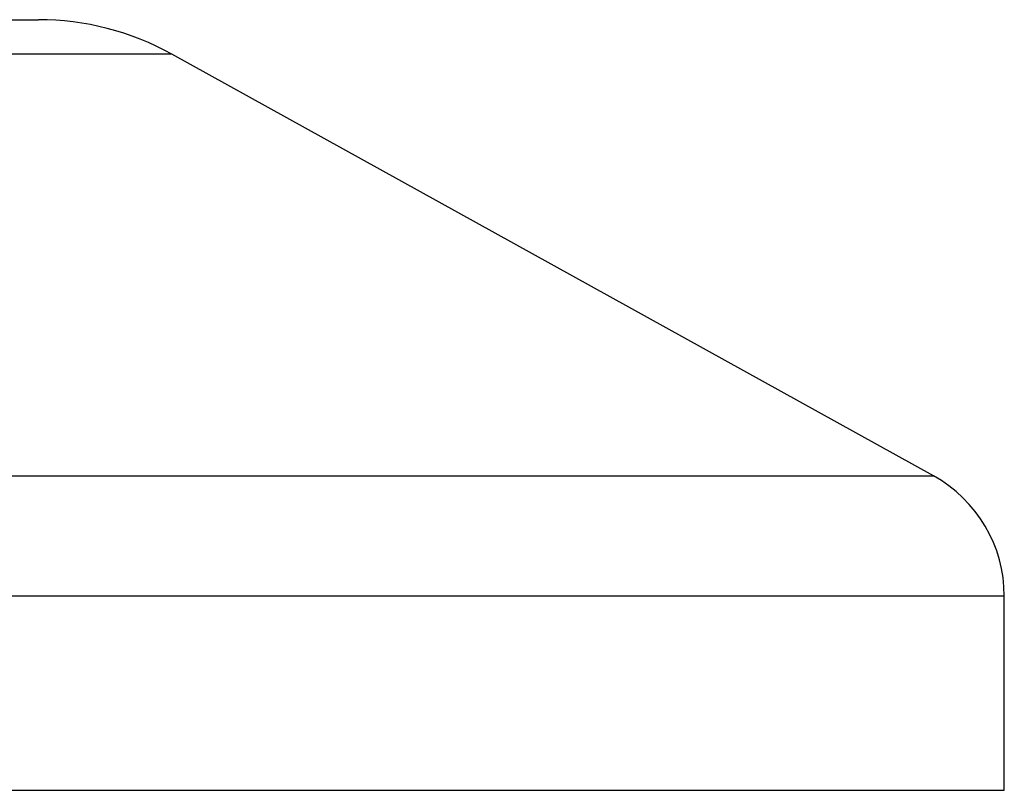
# Model space of a CAD drawing. Header units: millimetres. Extents: x 0 to 420, y 0 to 297.
# Tile 54 of 59: x 324.5 to 327.33, y 190.69 to 192.91. Entities that reach past the tile are written whole.
import ezdxf

# ---------------------------------------------------------------- set-up
doc = ezdxf.new("R2010")
doc.units = ezdxf.units.MM

msp = doc.modelspace()

# ---------------------------------------------------------------- linework, layer by layer
at = {"color": 7, "linetype": 'Continuous', "lineweight": 25}
for p, q in [((322.19765, 192.90701), (324.55527, 192.90701)), ((324.93818, 192.80806), (321.81474, 192.80806)), ((327.12433, 191.59726), (324.93818, 192.80806)), ((324.108, 191.59726), (327.12433, 191.59726)), ((327.32804, 191.25158), (323.2394, 191.25158)), ((327.32804, 190.69413), (327.32804, 191.25158)), ((319.42488, 190.69413), (327.32804, 190.69413))]:
    msp.add_line(p, q, dxfattribs=at)
for centre, radius, start, end in [((324.55527, 192.1167), 0.79032, 61.02029, 90), ((326.93288, 191.25158), 0.39516, 0, 61.02029)]:
    msp.add_arc(centre, radius, start, end, dxfattribs=at)

doc.saveas('drawing.dxf')
